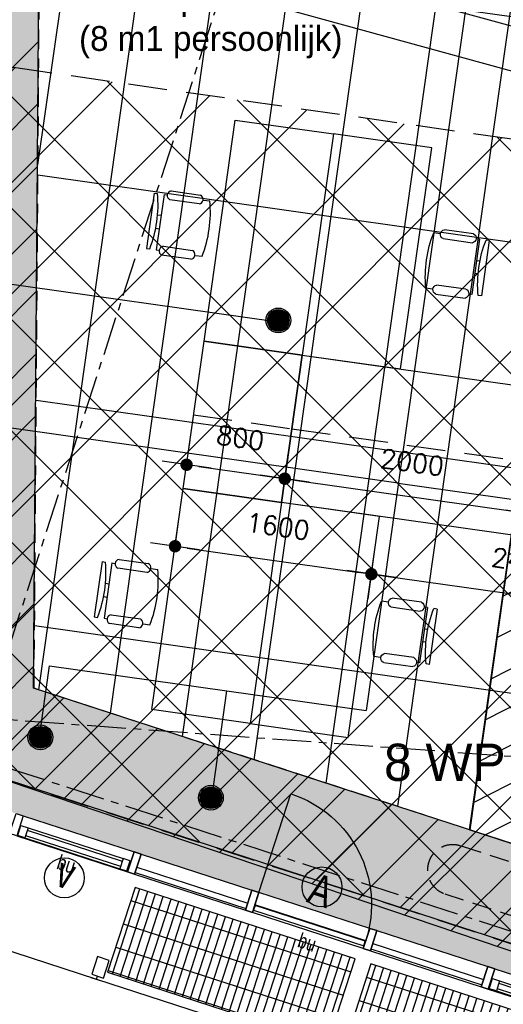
# Model space of a CAD drawing. Header units: millimetres. Extents: x -4106 to 114694, y -37499 to 54647.
# Tile 26 of 109: x 68858 to 72760, y -24223 to -16285. Entities that reach past the tile are written whole.
import ezdxf
from ezdxf.enums import TextEntityAlignment as Align

# ---------------------------------------------------------------- set-up
doc = ezdxf.new("R2010")
doc.units = ezdxf.units.MM
doc.header["$LTSCALE"] = 50
for name, pattern in [('B0301', [25, 12.5, -6.25, 0, -6.25]), ('B0702', [4.6875, 3.125, -1.5625]), ('XREF_05-werkset$0$B0702', [4.6875, 3.125, -1.5625]), ('XREF_STRAMIEN$0$B0201', [50, 31.25, -6.25, 6.25, -6.25])]:
    doc.linetypes.add(name, pattern=pattern)
for name, color, linetype in [('FOK_ BRANDSLANGHASPELS', 2, 'Continuous'), ('FOK_07_STRAMIEN', 13, 'B0301'), ('FOK_08---_MAATVOERING', 2, 'Continuous'), ('FOK_22_BINNENWANDEN', 2, 'Continuous'), ('FOK_82_LOS MEUBILAIR', 1, 'Continuous'), ('XREF_05-werkset$0$AA23NH2-_STAAL', 242, 'Continuous'), ('XREF_05-werkset$0$AI28XH2-_STAAL', 1, 'Continuous'), ('XREF_05-werkset$0$AI31----_BUITENKOZ', 242, 'Continuous'), ('XREF_05-werkset$0$AI31XH4-_ALUMINIUM', 242, 'Continuous'), ('XREF_05-werkset$0$AI32XI--_HOUT', 242, 'Continuous'), ('XREF_05-werkset$0$AL$1A---_ALGEMEEN', 7, 'Continuous'), ('XREF_05-werkset$0$AL21RO0-_GLASPLAAT', 2, 'Continuous'), ('XREF_05-werkset$0$AL23NH2-_STAAL', 1, 'Continuous'), ('XREF_05-werkset$0$AL28XH2-_STAAL', 4, 'Continuous'), ('XREF_05-werkset$0$AL31----_BUITENKOZ', 2, 'Continuous'), ('XREF_05-werkset$0$AL31XH4-_ALUMINIUM', 2, 'Continuous'), ('XREF_05-werkset$0$ALR3OR3-_OPPR30', 242, 'Continuous'), ('XREF_05-werkset$0$AT$1A---_ALGEMEEN', 7, 'Continuous'), ('XREF_05-werkset$0$AT$8A---_HULPLIJNEN', 241, 'Continuous'), ('XREF_05_PLAFOND$0$AA00VV4-_SOLID252', 254, 'Continuous'), ('XREF_05_PLAFOND$0$AA45----_PLAFONDAFW', 1, 'Continuous'), ('XREF_05_PLAFOND$0$AI45----_PLAFONDAFW', 2, 'Continuous'), ('XREF_05_Sprinkler installatie$0$verzonken sprinkler', 6, 'Continuous'), ('XREF_05_Sprinkler installatie$0$WL524---', 4, 'Continuous'), ('XREF_05_Sprinkler installatie$0$WL6516--', 4, 'Continuous'), ('XREF_05_Vloergoot installaties$0$EL6131--_VG', 3, 'Continuous'), ('XREF_STRAMIEN$0$AL$7A---_STRAMIEN', 1, 'XREF_STRAMIEN$0$B0201')]:
    doc.layers.add(name, color=color, linetype=linetype)
doc.styles.add('FOK-DIM', font='romans.shx')
doc.styles.add('XREF_05-werkset$0$00_100', font='ABTPR.SHX', dxfattribs={"width": 0.8, "height": 120})
doc.styles.add('XREF_05-werkset$0$02_100', font='ABTPR.SHX', dxfattribs={"width": 0.8, "height": 250})
doc.styles.add('XREF_05_Sprinkler installatie$0$Standard', font='txt')
doc.dimstyles.new('FOK-100', dxfattribs={"dimscale": 100, "dimtxt": 1.5, "dimasz": 1, "dimexe": 2, "dimexo": 0, "dimgap": 2, "dimtad": 1, "dimdec": 0, "dimzin": 11, "dimdsep": 46, "dimtxsty": 'FOK-DIM', "dimblk1": 'DOT', "dimblk2": 'DOT', "dimsah": 1, "dimcen": 2.5, "dimclrd": 256, "dimclre": 256, "dimclrt": 256, "dimadec": 0, "dimazin": 0, "dimtfac": 1, "dimtdec": 0, "dimtix": 1, "dimtmove": 2, "dimatfit": 3, "dimldrblk": 'DOT', "dimfxl": 2, "dimtolj": 1, "dimtzin": 0, "dimarcsym": 0})

# ---------------------------------------------------------------- blocks, each defined once
blk = doc.blocks.new('XREF_05-werkset$0$V-H-28X00A_09145B1')
at = {"layer": 'XREF_05-werkset$0$AI28XH2-_STAAL', "linetype": 'XREF_05-werkset$0$B0702'}
for p, q in [((75032.4, -23795.5), (72413.7, -22945.6)), ((72288.4, -23331.8), (74906, -24181.3))]:
    blk.add_line(p, q, dxfattribs=at)
for centre, start, end in [((72351.1, -23138.7), 72.02312, 252.0241), ((72513.1, -23184.2), 72.02364, 72.0241)]:
    blk.add_arc(centre, 203, start, end, dxfattribs=at)
blk = doc.blocks.new('XREF_05-werkset$0$281KOF8D')
blk.add_lwpolyline([(-50, -75), (50, -75), (50, 75), (-50, 75)], close=True)
blk = doc.blocks.new('XREF_05-werkset$0$V-H-00-01Z_09145B1')
at = {"layer": 'XREF_05-werkset$0$AA23NH2-_STAAL', "color": 13}
for p, q in [((107.9, -820), (107.9, -100)), ((173.9, -820), (173.9, -100)), ((239.9, -820), (239.9, -100)), ((305.9, -820), (305.9, -100)), ((371.9, -820), (371.9, -100)), ((437.9, -820), (437.9, -100)), ((503.9, -820), (503.9, -100)), ((569.9, -820), (569.9, -100)), ((635.9, -820), (635.9, -100)), ((701.9, -820), (701.9, -100)), ((767.9, -820), (767.9, -100)), ((833.9, -820), (833.9, -100)), ((899.9, -820), (899.9, -100)), ((965.9, -820), (965.9, -100)), ((1031.9, -820), (1031.9, -100)), ((1097.9, -820), (1097.9, -100)), ((1163.9, -820), (1163.9, -100)), ((1229.9, -820), (1229.9, -100)), ((1295.9, -820), (1295.9, -100)), ((1361.9, -820), (1361.9, -100)), ((1427.9, -820), (1427.9, -100)), ((1493.9, -820), (1493.9, -100)), ((1559.9, -820), (1559.9, -100)), ((1625.9, -820), (1625.9, -100)), ((1691.9, -820), (1691.9, -100)), ((1757.9, -820), (1757.9, -100)), ((1823.9, -820), (1823.9, -100)), ((1889.9, -820), (1889.9, -100)), ((67, -211.2), (1933, -211.2)), ((67, -409.2), (1933, -409.2)), ((67, -607.2), (1933, -607.2)), ((67, -805.2), (1933, -805.2))]:
    blk.add_line(p, q, dxfattribs=at)
at = {"layer": 'XREF_05-werkset$0$AI28XH2-_STAAL'}
for p, q in [((-50, -901), (50, -901)), ((1950, -901), (2050, -901))]:
    blk.add_line(p, q, dxfattribs=at)
at = {"layer": 'XREF_05-werkset$0$AL21RO0-_GLASPLAAT', "color": 3}
blk.add_lwpolyline([(0, -900), (2000, -900)], dxfattribs=at)
at = {"layer": 'XREF_05-werkset$0$AL23NH2-_STAAL'}
blk.add_lwpolyline([(1933, -100), (67, -100), (67, -820), (67, -820), (67, -820), (1933, -820), (1933, -100), (1933, -100)], close=True, dxfattribs=at)
at = {"layer": 'XREF_05-werkset$0$AL28XH2-_STAAL'}
for p, q in [((0, -901), (0, -875)), ((2000, -901), (2000, -875))]:
    blk.add_line(p, q, dxfattribs=at)
at = {"layer": 'XREF_05-werkset$0$AL28XH2-_STAAL', "rotation": 180}
for p in [(0, -800), (2000, -800)]:
    blk.add_blockref('XREF_05-werkset$0$281KOF8D', p, dxfattribs=at)
blk = doc.blocks.new('XREF_05-werkset$0$V-K-39-003S_B09145W02')
at = {"color": 0, "linetype": 'ByBlock'}
blk.add_lwpolyline([(-60, 9), (-60, -161), (0, -161), (0, 9)], close=True, dxfattribs=at)
blk = doc.blocks.new('XREF_05-werkset$0$V-K-39-003X_B09145W02')
at = {"color": 0, "linetype": 'ByBlock'}
blk.add_lwpolyline([(60, 9), (60, -161), (0, -161), (0, 9)], close=True, dxfattribs=at)
blk = doc.blocks.new('XREF_05-werkset$0$V-H-31-00KX_B09145W02')
at = {"layer": 'XREF_05-werkset$0$AI31----_BUITENKOZ'}
for p, q in [((60, 89.5), (1000, 89.5)), ((60, -80.5), (1000, -80.5))]:
    blk.add_line(p, q, dxfattribs=at)
at = {"layer": 'XREF_05-werkset$0$AL31----_BUITENKOZ'}
for p, q in [((60, -20.5), (1000, -20.5)), ((60, -65.5), (1000, -65.5))]:
    blk.add_line(p, q, dxfattribs=at)
for name, p in [('XREF_05-werkset$0$V-K-39-003X_B09145W02', (0, 80.5)), ('XREF_05-werkset$0$V-K-39-003S_B09145W02', (1060, 80.5))]:
    blk.add_blockref(name, p, dxfattribs=at)
blk = doc.blocks.new('XREF_05-werkset$0$V-K-39-005S_B09145W02')
at = {"color": 0}
blk.add_lwpolyline([(-67, 0), (-67, -85), (0, -85), (0, 0)], close=True, dxfattribs=at)
blk = doc.blocks.new('XREF_05-werkset$0$V-K-39-005X_B09145W02')
at = {"color": 0}
blk.add_lwpolyline([(67, 0), (67, -85), (0, -85), (0, 0)], close=True, dxfattribs=at)
blk = doc.blocks.new('XREF_05-werkset$0$V-H-31-00JX_B09145W02')
at = {"layer": 'XREF_05-werkset$0$AI31XH4-_ALUMINIUM'}
for p, q in [((60, 89.5), (1000, 89.5)), ((127, 9.5), (933, 9.5)), ((127, -75.5), (933, -75.5)), ((60, -80.5), (1000, -80.5))]:
    blk.add_line(p, q, dxfattribs=at)
at = {"layer": 'XREF_05-werkset$0$AL$1A---_ALGEMEEN'}
blk.add_circle((530, -284), 161, dxfattribs=at)
at = {"layer": 'XREF_05-werkset$0$AL31XH4-_ALUMINIUM'}
for p, q in [((127, -10.5), (933, -10.5)), ((127, -55.5), (933, -55.5))]:
    blk.add_line(p, q, dxfattribs=at)
for name, p in [('XREF_05-werkset$0$V-K-39-003X_B09145W02', (0, 80.5)), ('XREF_05-werkset$0$V-K-39-003S_B09145W02', (1060, 80.5))]:
    blk.add_blockref(name, p, dxfattribs=at)
at = {"layer": 'XREF_05-werkset$0$AL31XH4-_ALUMINIUM', "xscale": 0.8955223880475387}
for name, p in [('XREF_05-werkset$0$V-K-39-005X_B09145W02', (67, 9.5)), ('XREF_05-werkset$0$V-K-39-005S_B09145W02', (993, 9.5))]:
    blk.add_blockref(name, p, dxfattribs=at)
at = {"layer": 'XREF_05-werkset$0$AT$1A---_ALGEMEEN', "color": 7, "style": 'XREF_05-werkset$0$02_100', "width": 0.8}
blk.add_text('v', height=250, dxfattribs=at).set_placement((530, -241.4), align=Align.MIDDLE_CENTER)
at = {"layer": 'XREF_05-werkset$0$AT$8A---_HULPLIJNEN', "color": 1, "style": 'XREF_05-werkset$0$00_100', "width": 0.8}
blk.add_text('bu', height=120, dxfattribs=at).set_placement((440.1, -233.8))
blk = doc.blocks.new('XREF_05-werkset$0$P-H-31-00ZS_09145B1')
at = {"layer": 'XREF_05-werkset$0$AI31----_BUITENKOZ'}
for p, q in [((-60, 89.5), (-1000, 89.5)), ((-60, -80.5), (-1000, -80.5))]:
    blk.add_line(p, q, dxfattribs=at)
blk.add_lwpolyline([(-1000, -15.5), (-1000, 924.5, -0.41421), (-60, -15.5)], format="xyb", dxfattribs=at)
at = {"layer": 'XREF_05-werkset$0$AL$1A---_ALGEMEEN'}
blk.add_circle((-530, 288), 161, dxfattribs=at)
at = {"layer": 'XREF_05-werkset$0$AL31----_BUITENKOZ'}
blk.add_line((-60, -15.5), (-1000, -15.5), dxfattribs=at)
blk.add_lwpolyline([(-64, -20.5), (-996, -20.5), (-998, -60.5), (-62, -60.5)], close=True, dxfattribs=at)
for name, p in [('XREF_05-werkset$0$V-K-39-003X_B09145W02', (-1060, 80.5)), ('XREF_05-werkset$0$V-K-39-003S_B09145W02', (0, 80.5))]:
    blk.add_blockref(name, p, dxfattribs=at)
at = {"layer": 'XREF_05-werkset$0$AT$1A---_ALGEMEEN', "color": 7, "style": 'XREF_05-werkset$0$02_100', "width": 0.8}
blk.add_text('A', height=250, dxfattribs=at).set_placement((-530, 259.2), align=Align.MIDDLE_CENTER)
at = {"layer": 'XREF_05-werkset$0$AT$8A---_HULPLIJNEN', "color": 1, "style": 'XREF_05-werkset$0$00_100', "width": 0.8}
blk.add_text('bu', height=120, dxfattribs=at).set_placement((-577.2, -233.8))
blk = doc.blocks.new('XREF_05-werkset')
at = {"layer": 'XREF_05-werkset$0$AI32XI--_HOUT'}
blk.add_lwpolyline([(31191.2, 21079.5), (22128, 21565.5), (24131.3, 36864.7), (96260.6, 36864.7), (87026.7, -28343), (68249.8, -22249.2)], dxfattribs=at)
at = {"layer": 'XREF_05-werkset$0$AL21RO0-_GLASPLAAT', "color": 3}
blk.add_line((65673.8, -22785.2), (69478.4, -24020), dxfattribs=at)
at = {"layer": 'XREF_05-werkset$0$ALR3OR3-_OPPR30', "linetype": 'XREF_05-werkset$0$B0702'}
blk.add_lwpolyline([(60436.3, 20098.9), (31231.4, 21828.4), (22996.8, 22270), (24807, 36094.7), (95373.9, 36094.7), (86392.8, -27327.7), (68973.9, -21674.7), (69214.5, 10715.9, 0.399143)], format="xyb", close=True, dxfattribs=at)
blk.add_blockref('XREF_05-werkset$0$V-H-28X00A_09145B1', (0, 0))
for name, p, rotation in [('XREF_05-werkset$0$P-H-31-00ZS_09145B1', (71711.9, -23714), 342.0199999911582), ('XREF_05-werkset$0$V-H-31-00JX_B09145W02', (68801.4, -22769.4), 342.0200000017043), ('XREF_05-werkset$0$V-H-31-00KX_B09145W02', (69752.5, -23078.1), 342.0200000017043), ('XREF_05-werkset$0$V-H-00-01Z_09145B1', (69756.2, -23163.9), 342.0200000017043), ('XREF_05-werkset$0$V-H-31-00KX_B09145W02', (71654.9, -23695.5), 342.0200000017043), ('XREF_05-werkset$0$V-H-00-01Z_09145B1', (71658.6, -23781.3), 342.0200000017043), ('XREF_05-werkset$0$V-H-31-00JX_B09145W02', (72606, -24004.2), 342.0200000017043)]:
    blk.add_blockref(name, p, dxfattribs=dict(rotation=rotation))
blk = doc.blocks.new('XREF_STRAMIEN')
at = {"layer": 'XREF_STRAMIEN$0$AL$7A---_STRAMIEN', "ltscale": 0.2}
for p, q in [((4081.1, -1324.5), (99881.1, -32414.8)), ((94646.6, -23816.4), (39944.6, -19828.1))]:
    blk.add_line(p, q, dxfattribs=at)
blk.add_lwpolyline([(89850.6, 43612.9), (66631.7, -27932.3)], dxfattribs=at)
blk = doc.blocks.new('XREF_05_PLAFOND')
at = {"layer": 'XREF_05_PLAFOND$0$AA00VV4-_SOLID252'}
h = blk.add_hatch(color=256, dxfattribs=at)
edge = h.paths.add_edge_path(flags=16)
edge.add_line((31231.4, 21828.4), (22996.8, 22270))
edge.add_line((22996.8, 22270), (24807, 36094.7))
edge.add_line((24807, 36094.7), (95373.9, 36094.7))
edge.add_line((95373.9, 36094.7), (86392.8, -27327.7))
edge.add_line((86392.8, -27327.7), (68973.9, -21674.7))
edge.add_line((68973.9, -21674.7), (69214.5, 10715.9))
edge.add_arc((59884.7, 10785.2), 9330, 359.57452, 446.61078)
edge.add_line((60436.3, 20098.9), (31231.4, 21828.4))
edge = h.paths.add_edge_path()
edge.add_line((31161.2, 20520.3), (31177.8, 20829.9))
edge.add_line((31177.8, 20829.9), (60377.7, 19100.6))
edge.add_arc((59884.7, 10785.2), 8330, -0.42547, 86.60747, ccw=False)
edge.add_line((68214.5, 10723.3), (67969.2, -22304.6))
edge.add_line((67969.2, -22304.6), (67939.7, -22395.7))
edge.add_line((67939.7, -22395.7), (87220.1, -28652.8))
edge.add_line((87220.1, -28652.8), (96531.3, 37099.7))
edge.add_line((96531.3, 37099.7), (23925.1, 37099.7))
edge.add_line((23925.1, 37099.7), (21807.3, 20926.8))
edge.add_line((21807.3, 20926.8), (31096.2, 20428.7))
edge.add_line((31096.2, 20428.7), (31101.3, 20523.5))
edge.add_line((31101.3, 20523.5), (31161.2, 20520.3))
at = {"layer": 'XREF_05_PLAFOND$0$AA45----_PLAFONDAFW'}
h = blk.add_hatch(dxfattribs=at)
h.set_pattern_fill('ANSI31', color=256, scale=2200, angle=342.02, style=0)
h.set_pattern_definition([(27.02, (0, 0), (-124.9329, 244.9832), [])])
h.paths.add_polyline_path([(72488.3, -22815.5), (73067.7, -23003.5), (74040.8, -16131.7), (73454.4, -15993.2)])
at = {"layer": 'XREF_05_PLAFOND$0$AI45----_PLAFONDAFW'}
h = blk.add_hatch(dxfattribs=at)
h.set_pattern_fill('_USER,_O', color=256, scale=600, angle=90, pattern_type=0)
h.set_pattern_definition([(81.94, (95233.5, 35104.6), (-594.073, 84.126), [])])
edge = h.paths.add_edge_path(flags=16)
edge.add_arc((41622.2, 26897.4), 5449.9, 0, 360)
h.paths.add_polyline_path([(49933.5, 30177.3), (51533.5, 30177.3), (51533.5, 27777.3), (49933.5, 27777.3)], flags=16)
edge = h.paths.add_edge_path(flags=16)
edge.add_arc((86127.3, 26613.5), 3800, 0, 360)
edge = h.paths.add_edge_path(flags=16)
edge.add_arc((74998.8, -10766.8), 5449.8, 0, 360)
edge = h.paths.add_edge_path()
edge.add_line((31231.4, 21828.4), (22996.8, 22270))
edge.add_line((22996.8, 22270), (24807, 36094.7))
edge.add_line((24807, 36094.7), (95373.9, 36094.7))
edge.add_line((95373.9, 36094.7), (86392.8, -27327.7))
edge.add_line((86392.8, -27327.7), (68973.9, -21674.7))
edge.add_line((68973.9, -21674.7), (69214.5, 10715.9))
edge.add_arc((59884.7, 10785.2), 9330, 359.57452, 446.61078)
edge.add_line((60436.3, 20098.9), (31231.4, 21828.4))
h = blk.add_hatch(dxfattribs=at)
h.set_pattern_fill('_USER,_O', color=256, scale=1800, pattern_type=0)
h.set_pattern_definition([(351.94, (95233.5, 35104.6), (252.378, 1782.22), [])])
edge = h.paths.add_edge_path(flags=16)
edge.add_arc((74998.8, -10766.8), 5449.8, 0, 360)
edge = h.paths.add_edge_path(flags=16)
edge.add_arc((41622.2, 26897.4), 5449.9, 0, 360)
h.paths.add_polyline_path([(49933.5, 30177.3), (51533.5, 30177.3), (51533.5, 27777.3), (49933.5, 27777.3)], flags=16)
edge = h.paths.add_edge_path(flags=16)
edge.add_arc((86127.3, 26613.5), 3800, 0, 360)
edge = h.paths.add_edge_path()
edge.add_line((31231.4, 21828.4), (22996.8, 22270))
edge.add_line((22996.8, 22270), (24807, 36094.7))
edge.add_line((24807, 36094.7), (95373.9, 36094.7))
edge.add_line((95373.9, 36094.7), (86392.8, -27327.7))
edge.add_line((86392.8, -27327.7), (68973.9, -21674.7))
edge.add_line((68973.9, -21674.7), (69214.5, 10715.9))
edge.add_arc((59884.7, 10785.2), 9330, 359.57452, 446.61078)
edge.add_line((60436.3, 20098.9), (31231.4, 21828.4))
at = {"layer": 'XREF_05_PLAFOND$0$AA45----_PLAFONDAFW'}
blk.add_lwpolyline([(72488.3, -22815.5), (73067.7, -23003.5), (74040.8, -16131.7), (73454.4, -15993.2)], close=True, dxfattribs=at)
blk = doc.blocks.new('XREF_05_Sprinkler installatie$0$SP-KOP02')
at = {"color": 0, "linetype": 'Continuous'}
for p, q in [((-0.875, -0.023), (0.023, 0.875)), ((-0.847, -0.219), (0.219, 0.847)), ((-0.843, 0.233), (-0.233, 0.843)), ((-0.786, -0.383), (0.383, 0.786)), ((-0.702, -0.523), (0.523, 0.702)), ((-0.595, -0.641), (0.641, 0.595)), ((-0.469, -0.739), (0.739, 0.469)), ((-0.32, -0.815), (0.815, 0.32)), ((-0.144, -0.863), (0.863, 0.144)), ((0.072, -0.872), (0.872, -0.072)), ((0.381, -0.788), (0.788, -0.381))]:
    blk.add_line(p, q, dxfattribs=at)
at = {"color": 0, "linetype": 'Continuous', "const_width": 0.875}
blk.add_lwpolyline([(-0.438, 0, 1), (0.438, 0, 1)], format="xyb", close=True, dxfattribs=at)
at = {"color": 0, "linetype": 'Continuous'}
for radius in [1, 0.875]:
    blk.add_circle((0, 0), radius, dxfattribs=at)
at = {"color": 0, "linetype": 'Continuous', "style": 'XREF_05_Sprinkler installatie$0$Standard', "flags": 1}
for tag, p in [('SP_MATCODE', (2, 2)), ('SP_TEMP', (2, -3)), ('SP_DOORL', (2, -5)), ('SP_KFACT', (2, -7)), ('SP_SPRHK', (2, -9)), ('SP_KLEP', (2, -11))]:
    blk.add_attdef(tag, p, '', height=1, dxfattribs=at)
blk = doc.blocks.new('XREF_05_Sprinkler installatie')
at = {"layer": 'XREF_05_Sprinkler installatie$0$verzonken sprinkler'}
h = blk.add_hatch(dxfattribs=at)
h.set_pattern_fill('JIS_WOOD', color=256, scale=500, style=0)
h.set_pattern_definition([(45, (3.27, -36464.7), (-250, 250), [])])
h.paths.add_polyline_path([(24807, 36094.7), (95373.9, 36094.7), (86392.8, -27327.1), (68969.3, -21673.2), (69211, 10225.9), (69061.7, 12468.4), (68691.3, 13866.6), (68340.9, 14727.8), (67609, 16018.5), (67276.1, 16479), (66137.8, 17709.9), (64799, 18713.9), (64109.1, 19104.2), (63010.1, 19573.8), (61837.8, 19908.5), (60551.6, 20091.3), (59092.5, 20179.1), (23005.1, 22333.3)], flags=16)
h.paths.add_polyline_path([(24131.3, 36864.7), (96541.6, 37108.7), (87227.5, -28664.7), (68230.9, -22243.1), (68457.4, 9789.2), (68440.3, 11431.8), (68331.7, 12290.1), (67835.2, 13662.2), (67691.2, 14032.7), (66838.9, 15594.2), (65842.1, 16784.9), (63693.8, 18333.6), (62337.4, 18876.6), (59567.3, 19359.3), (56813.6, 19563.8), (22128.1, 21566.8)])
for points in [[(24131.3, 36864.7), (96541.6, 37108.7), (87227.5, -28664.7), (68230.9, -22243.1), (68457.4, 9789.2), (68440.3, 11431.8), (68331.7, 12290.1), (67835.2, 13662.2), (67691.2, 14032.7), (66838.9, 15594.2), (65842.1, 16784.9), (63693.8, 18333.6), (62337.4, 18876.6), (59567.3, 19359.3), (56813.6, 19563.8), (22128.1, 21566.8)], [(24807, 36094.7), (95373.9, 36094.7), (86392.8, -27327.1), (68969.3, -21673.2), (69211, 10225.9), (69061.7, 12468.4), (68691.3, 13866.6), (68340.9, 14727.8), (67609, 16018.5), (67276.1, 16479), (66137.8, 17709.9), (64799, 18713.9), (64109.1, 19104.2), (63010.1, 19573.8), (61837.8, 19908.5), (60551.6, 20091.3), (59092.5, 20179.1), (23005.1, 22333.3)]]:
    blk.add_lwpolyline(points, close=True, dxfattribs=at)
at = {"layer": 'XREF_05_Sprinkler installatie$0$WL524---'}
for p, q in [((72741.3, -14166.1), (71652.6, -21854.4)), ((59713.3, -17130.5), (70925.1, -18718.2)), ((71912.3, -20020.5), (66086.3, -19195.5)), ((71912.3, -20020.5), (79741.8, -21129.3)), ((69013.9, -22086.1), (69097.9, -21492.7)), ((69097.9, -21492.7), (70530, -21695.5)), ((70407.1, -22563), (70530, -21695.5)), ((70530, -21695.5), (71652.6, -21854.4))]:
    blk.add_line(p, q, dxfattribs=at)
at = {"layer": 'XREF_05_Sprinkler installatie$0$WL6516--', "xscale": 99.9999999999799, "yscale": 100, "zscale": 100, "rotation": 7.589429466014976}
for p in [(70944.6, -18709.2), (69024.3, -22070.2), (70400.3, -22556.7)]:
    blk.add_blockref('XREF_05_Sprinkler installatie$0$SP-KOP02', p, dxfattribs=at)
blk = doc.blocks.new('XREF_05_Vloergoot installaties')
at = {"layer": 'XREF_05_Vloergoot installaties$0$EL6131--_VG'}
for p, q in [((69240.7, -15349.2), (76097.5, -17236)), ((68877.5, -15612.3), (76337.2, -17665))]:
    blk.add_line(p, q, dxfattribs=at)
blk = doc.blocks.new('WP 1600-800')
at = {"linetype": 'Continuous'}
for p, q in [((569, 1600.1), (595.5, 1600.1)), ((569, 1600.1), (569, 1149.6)), ((648.5, 1600.1), (675, 1600.1)), ((648.5, 1600.1), (648.5, 1149.6)), ((701.5, 1636.1), (940, 1636.1)), ((966.5, 1600.1), (1022, 1600.1)), ((940, 1564.1), (701.5, 1564.1)), ((648.5, 1427.8), (620.3, 1427.8)), ((620.9, 1321.8), (648.5, 1321.8)), ((569, 1149.6), (595.5, 1149.6)), ((648.5, 1149.6), (675, 1149.6)), ((935.6, 1113), (697.1, 1113)), ((701.5, 1185.6), (940, 1185.6)), ((966.5, 1149.6), (1022, 1149.6))]:
    blk.add_line(p, q, dxfattribs=at)
blk.add_lwpolyline([(1133.9, 2274.8), (1933.9, 2274.8), (1933.9, 474.8), (1133.9, 474.8)], close=True)
for centre, radius, start, end in [((-348.6, 1374.8), 970.6, 346.5803, 13.4197), ((712.7, 1600.1), 37.7, 107.28561, 252.71439), ((928.8, 1600.1), 37.7, 287.28561, 72.71439), ((77.9, 1374.8), 970.6, 346.5803, 13.4197), ((710.9, 1148.6), 38.2, 104.35438, 248.70731), ((926.1, 1150), 38.2, 284.35438, 68.70731)]:
    blk.add_arc(centre, radius, start, end, dxfattribs=at)
blk = doc.blocks.new('DOT')
at = {"color": 0}
blk.add_line((-2, 0), (2, 0), dxfattribs=at)
at = {"color": 0, "const_width": 0.5}
blk.add_lwpolyline([(-0.25, 0, 1), (0.25, 0, 1)], format="xyb", close=True, dxfattribs=at)
blk = doc.blocks.new('*D87')
at = {"layer": 'Defpoints', "color": 0}
for p in [(71695.1, -20754.3), (74071.4, -21090.8), (74073.4, -21076.2)]:
    blk.add_point(p, dxfattribs=at)
at = {"layer": 'FOK_08---_MAATVOERING', "lineweight": -2}
for p, q in [((71695.1, -20754.3), (71723.1, -20556.3)), ((71794.1, -20768.3), (73972.4, -21076.8)), ((74073.4, -21076.2), (74043.3, -21288.8))]:
    blk.add_line(p, q, dxfattribs=at)
at = {"layer": 'FOK_08---_MAATVOERING', "lineweight": -2, "xscale": 100, "yscale": 100, "zscale": 100}
for p, rotation in [((71695.1, -20754.3), 171.9399999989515), ((74071.4, -21090.8), 351.9399999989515)]:
    blk.add_blockref('DOT', p, dxfattribs=dict(at, rotation=rotation))
at = {"layer": 'FOK_08---_MAATVOERING', "insert": (72921.8, -20650.3), "char_height": 150, "attachment_point": 5, "rotation": 351.94, "style": 'FOK-DIM'}
blk.add_mtext('\\A1;2400', dxfattribs=at)
blk = doc.blocks.new('*D89')
at = {"layer": 'Defpoints', "color": 0}
for p in [(70110.9, -20529.9), (71695.1, -20754.2), (71697.1, -20739.6)]:
    blk.add_point(p, dxfattribs=at)
at = {"layer": 'FOK_08---_MAATVOERING', "lineweight": -2}
for p, q in [((70110.9, -20529.9), (70138.9, -20331.9)), ((70209.9, -20543.9), (71596.1, -20740.2)), ((71697.1, -20739.6), (71667, -20952.3))]:
    blk.add_line(p, q, dxfattribs=at)
at = {"layer": 'FOK_08---_MAATVOERING', "lineweight": -2, "xscale": 100, "yscale": 100, "zscale": 100}
for p, rotation in [((70110.9, -20529.9), 171.9399999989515), ((71695.1, -20754.2), 351.9399999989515)]:
    blk.add_blockref('DOT', p, dxfattribs=dict(at, rotation=rotation))
at = {"layer": 'FOK_08---_MAATVOERING', "insert": (70941.5, -20369.8), "char_height": 150, "attachment_point": 5, "rotation": 351.94, "style": 'FOK-DIM'}
blk.add_mtext('\\A1;1600', dxfattribs=at)
blk = doc.blocks.new('A$C4D8164B4')
at = {"layer": 'FOK_ BRANDSLANGHASPELS', "color": 2}
blk.add_circle((20000, 20000), 20000, dxfattribs=at)
blk = doc.blocks.new('*D186')
at = {"layer": 'Defpoints', "color": 0}
for p in [(70203.9, -19872.8), (70996, -19985), (70998.1, -19970.4)]:
    blk.add_point(p, dxfattribs=at)
at = {"layer": 'FOK_08---_MAATVOERING', "lineweight": -2}
for p, q in [((70203.9, -19872.8), (70232, -19674.8)), ((70302.9, -19886.8), (70897, -19971)), ((70998.1, -19970.4), (70968, -20183))]:
    blk.add_line(p, q, dxfattribs=at)
at = {"layer": 'FOK_08---_MAATVOERING', "lineweight": -2, "xscale": 100, "yscale": 100, "zscale": 100}
for p, rotation in [((70203.9, -19872.8), 171.9399999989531), ((70996, -19985), 351.9399999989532)]:
    blk.add_blockref('DOT', p, dxfattribs=dict(at, rotation=rotation))
at = {"layer": 'FOK_08---_MAATVOERING', "insert": (70638.5, -19656.6), "char_height": 150, "attachment_point": 5, "rotation": 351.94, "style": 'FOK-DIM'}
blk.add_mtext('\\A1;800', dxfattribs=at)
blk = doc.blocks.new('*D187')
at = {"layer": 'Defpoints', "color": 0}
for p in [(70996, -19985), (72976.3, -20265.4), (72978.3, -20250.8)]:
    blk.add_point(p, dxfattribs=at)
at = {"layer": 'FOK_08---_MAATVOERING', "lineweight": -2}
for p, q in [((70996, -19985), (71024.1, -19786.9)), ((71095, -19999), (72877.3, -20251.4)), ((72978.3, -20250.8), (72948.2, -20463.4))]:
    blk.add_line(p, q, dxfattribs=at)
at = {"layer": 'FOK_08---_MAATVOERING', "lineweight": -2, "xscale": 100, "yscale": 100, "zscale": 100}
for p, rotation in [((70996, -19985), 171.9399999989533), ((72976.3, -20265.4), 351.9399999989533)]:
    blk.add_blockref('DOT', p, dxfattribs=dict(at, rotation=rotation))
at = {"layer": 'FOK_08---_MAATVOERING', "insert": (72024.7, -19852.9), "char_height": 150, "attachment_point": 5, "rotation": 351.94, "style": 'FOK-DIM'}
blk.add_mtext('\\A1;2000', dxfattribs=at)

msp = doc.modelspace()

# ---------------------------------------------------------------- hatches: boundary and pattern name
at = {"layer": 'FOK_08---_MAATVOERING'}
h = msp.add_hatch(dxfattribs=at)
h.set_pattern_fill('ANSI37', color=254, scale=200, angle=90, style=0)
h.set_pattern_definition([(135, (106405, -99422.14), (-449.013, -449.013), []), (225, (106405, -99422.14), (449.013, -449.013), [])])
h.paths.add_polyline_path([(68219.7, -22239.5), (77382.2, -25213), (78397.3, -18049.2), (68261.7, -16592.6)])

# ---------------------------------------------------------------- linework, layer by layer
at = {"layer": 'FOK_08---_MAATVOERING', "color": 13, "linetype": 'B0702', "ltscale": 2}
msp.add_lwpolyline([(68219.7, -22239.5), (77382.2, -25213), (78397.3, -18049.2), (68261.7, -16592.6), (68219.7, -22239.5)], dxfattribs=at)
at = {"layer": 'FOK_82_LOS MEUBILAIR', "color": 253, "linetype": 'B0702', "ltscale": 2}
for p, q in [((70260.9, -19470.3), (71053.1, -19582.3)), ((71053.1, -19582.3), (73033.3, -19862.7))]:
    msp.add_line(p, q, dxfattribs=at)
at = {"layer": 'FOK_82_LOS MEUBILAIR'}
for points in [[(70968.9, -20176.4), (70176.8, -20064.2), (70345.1, -18876.1), (71137.2, -18988.2), (70968.9, -20176.4)], [(72949.2, -20456.8), (70968.9, -20176.3), (71137.2, -18988.1), (73117.4, -19268.7), (72949.2, -20456.8)]]:
    msp.add_lwpolyline(points, dxfattribs=at)

# ---------------------------------------------------------------- block references
for name in ['XREF_05_PLAFOND', 'XREF_05_Sprinkler installatie', 'XREF_05_Vloergoot installaties']:
    msp.add_blockref(name, (0, 0))
at = {"layer": 'FOK_ BRANDSLANGHASPELS'}
for p in [(63286.4, -17476.2), (58068.5, -37498.6)]:
    msp.add_blockref('A$C4D8164B4', p, dxfattribs=at)
at = {"layer": 'FOK_07_STRAMIEN'}
msp.add_blockref('XREF_STRAMIEN', (0, 0), dxfattribs=at)
at = {"layer": 'FOK_22_BINNENWANDEN'}
msp.add_blockref('XREF_05-werkset', (0, 0), dxfattribs=at)
at = {"layer": 'FOK_82_LOS MEUBILAIR', "rotation": 351.9399999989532}
for p in [(69155.8, -19187.2), (68735.2, -22157.6)]:
    msp.add_blockref('WP 1600-800', p, dxfattribs=at)
at = {"layer": 'FOK_82_LOS MEUBILAIR', "xscale": -1, "rotation": 351.9399999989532}
for p in [(72985.4, -19729.5), (72564.8, -22699.9)]:
    msp.add_blockref('WP 1600-800', p, dxfattribs=at)

# ---------------------------------------------------------------- texts
at = {"layer": 'FOK_08---_MAATVOERING', "color": 13, "linetype": 'B0702', "ltscale": 2, "insert": (69336.5, -15335.9), "char_height": 200, "width": 57960.996, "attachment_point": 1}
msp.add_mtext('{\\fCentury Gothic|b0|i0|c0|p34;63 m2\\P63/8=7,9 m2 p.p.\\P21 m1 plank\\P(8 m1 persoonlijk)}', dxfattribs=at)
at = {"layer": 'FOK_82_LOS MEUBILAIR', "color": 2, "insert": (71797.3, -22121.4), "char_height": 300, "width": 57960.996, "attachment_point": 1}
msp.add_mtext('{\\fCentury Gothic|b0|i0|c0|p34;8 WP}', dxfattribs=at)

# ---------------------------------------------------------------- dimensions: what is measured, and where the dimension line sits
at = {"layer": 'FOK_08---_MAATVOERING'}
for base, p1, p2, picture, middle in [((70996, -19985), (70203.9, -19872.8), (70998.1, -19970.4), '*D186', (70638.5, -19656.6)), ((72976.3, -20265.4), (70996, -19985), (72978.3, -20250.8), '*D187', (72024.7, -19852.9)), ((71695.1, -20754.2), (70110.9, -20529.9), (71697.1, -20739.6), '*D89', (70941.5, -20369.8)), ((74071.4, -21090.8), (71695.1, -20754.3), (74073.4, -21076.2), '*D87', (72921.8, -20650.3))]:
    dim = msp.add_linear_dim(base=base, p1=p1, p2=p2, angle=171.94, dimstyle='FOK-100', dxfattribs=at)
    dim.commit()
    dim.dimension.update_dxf_attribs({"geometry": picture, "text_midpoint": middle})

doc.saveas('drawing.dxf')
